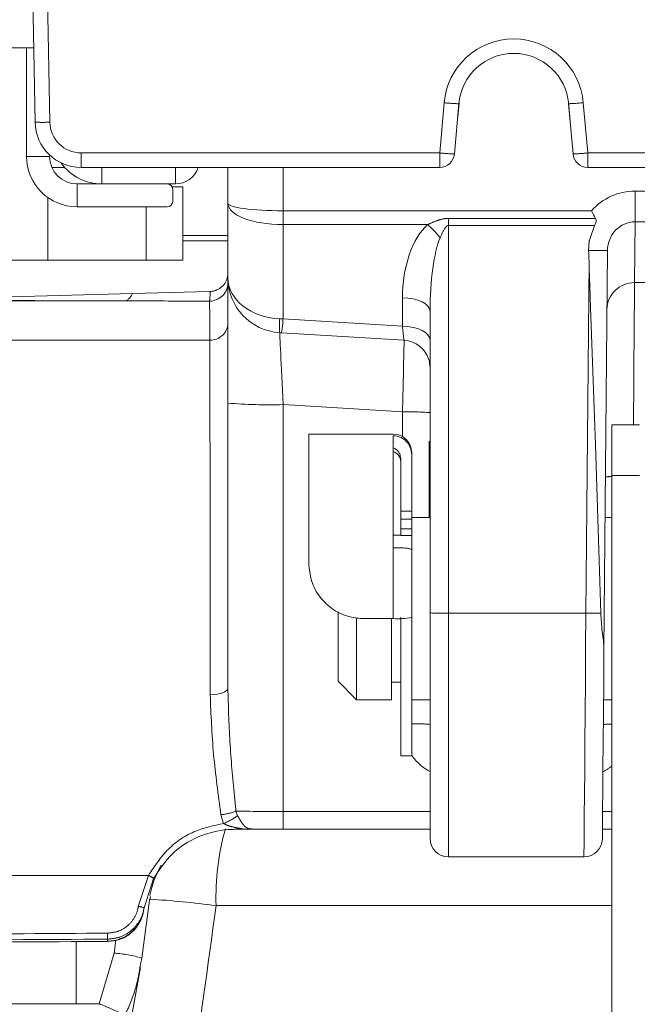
# Model space of a CAD drawing. Header units: millimetres. Extents: x 2 to 601, y 5 to 415.
# Tile 134 of 139: x 543.11 to 546.47, y 278.56 to 283.91. Entities that reach past the tile are written whole.
import ezdxf

# ---------------------------------------------------------------- set-up
doc = ezdxf.new("R2010")
doc.units = ezdxf.units.MM
doc.linetypes.add('PHANTOM', pattern=[12.7, 6.35, -1.27, 1.27, -1.27, 1.27, -1.27])

msp = doc.modelspace()

# ---------------------------------------------------------------- linework, layer by layer
at = {"color": 7, "linetype": 'Continuous', "lineweight": 15}
for p, q in [((543.1949, 283.3539), (543.1789, 284.2734)), ((542.9835, 283.7582), (543.1879, 283.7582)), ((543.1485, 283.7582), (543.1485, 283.1682)), ((545.4996, 283.4544), (545.4757, 283.1813)), ((545.5009, 283.4596), (545.494, 283.3813)), ((546.103, 283.3813), (546.0959, 283.4623)), ((546.1212, 283.1813), (546.0973, 283.4544)), ((545.494, 283.3813), (545.4923, 283.3702)), ((546.1047, 283.3702), (546.103, 283.3813)), ((543.355, 283.1082), (543.286, 283.1082)), ((545.396, 283.1082), (543.4449, 283.1082)), ((544.2436, 282.9124), (544.2436, 283.1082)), ((550.1521, 283.1082), (546.2009, 283.1082)), ((543.4235, 283.0182), (543.5585, 283.0182)), ((543.5585, 283.0182), (543.9585, 283.0182)), ((543.9395, 283.0032), (543.9985, 283.0032)), ((543.9435, 282.9232), (543.9435, 282.9882)), ((543.9985, 283.0032), (543.9985, 282.6032)), ((543.2635, 282.9446), (543.2635, 282.6032)), ((544.2436, 282.5089), (544.2436, 282.9124)), ((543.4235, 282.8932), (543.9135, 282.8932)), ((546.2101, 282.713), (546.2382, 282.7925)), ((544.2436, 282.7082), (543.9985, 282.7082)), ((546.206, 282.6569), (546.2089, 282.7058)), ((546.2089, 282.7058), (546.2099, 282.7116)), ((546.2099, 282.7116), (546.2101, 282.713)), ((546.3085, 282.656), (546.2895, 280.4846)), ((543.2635, 282.6032), (542.9241, 282.6032)), ((543.7985, 282.6032), (543.2635, 282.6032)), ((543.9985, 282.6032), (543.7985, 282.6032)), ((544.2436, 281.826), (544.2436, 282.5089)), ((544.1462, 282.4334), (543.7242, 282.4223)), ((544.1462, 282.4334), (544.1474, 282.4334)), ((543.7242, 282.4223), (542.6392, 282.3939)), ((545.3435, 280.6853), (545.3435, 282.3239)), ((545.2026, 282.1681), (544.5344, 282.2089)), ((545.3381, 282.058), (545.3337, 282.0687)), ((545.3435, 282.0184), (545.3407, 282.0433)), ((544.2436, 280.2762), (544.2436, 281.826)), ((546.483, 281.7082), (546.333, 281.7082)), ((546.333, 281.7082), (546.333, 281.432)), ((544.6893, 281.6576), (544.6835, 281.6569)), ((544.6835, 280.9562), (544.6835, 281.6569)), ((545.1435, 281.6582), (544.6893, 281.6582)), ((545.1435, 281.04), (545.1435, 281.6481)), ((545.1835, 281.2388), (545.1835, 281.5243)), ((545.2435, 281.5582), (545.2435, 281.5451)), ((545.2435, 281.2388), (545.2435, 281.5451)), ((546.333, 281.432), (546.333, 259.8818)), ((545.1835, 281.1948), (545.1835, 281.2388)), ((545.1835, 281.1948), (545.1835, 281.143)), ((545.2435, 281.2388), (545.2435, 281.1948)), ((545.3435, 281.2032), (545.2435, 281.2032)), ((545.2435, 281.1948), (545.2435, 281.1783)), ((546.333, 281.2032), (546.2958, 281.2032)), ((545.1835, 281.143), (545.1835, 281.1058)), ((545.2435, 281.1783), (545.2435, 281.0291)), ((545.1835, 281.1082), (545.1435, 281.1082)), ((545.1835, 281.1058), (545.2435, 281.1058)), ((545.2435, 281.0291), (545.2435, 280.6597)), ((544.8435, 280.6919), (544.8435, 280.4704)), ((544.9435, 280.6578), (544.9435, 280.4101)), ((545.1835, 279.9082), (545.1835, 280.6625)), ((545.2435, 279.9082), (545.2435, 280.6625)), ((545.3435, 279.4582), (545.3435, 280.6853)), ((544.9835, 280.654), (545.1435, 280.654)), ((545.1335, 280.654), (545.1335, 280.4101)), ((544.8435, 280.4704), (544.8435, 280.3132)), ((544.9435, 280.4101), (544.9435, 280.2132)), ((545.1335, 280.4101), (545.1335, 280.2132)), ((544.8435, 280.3132), (544.9435, 280.2132)), ((545.1335, 280.3082), (545.1835, 280.3082)), ((544.9435, 280.2132), (545.1335, 280.2132)), ((545.2435, 280.2132), (545.3435, 280.2132)), ((546.2872, 280.2132), (546.333, 280.2132)), ((545.1835, 279.9082), (545.2435, 279.9082)), ((545.3435, 279.5082), (544.6445, 279.5082)), ((546.333, 279.5082), (546.281, 279.5082)), ((545.4435, 279.3582), (546.1806, 279.3582)), ((543.8396, 279.2411), (543.7875, 279.0818)), ((543.7761, 278.808), (543.8171, 279.1237)), ((543.8186, 279.1234), (543.8227, 279.1436)), ((543.7863, 279.0735), (543.786, 279.0713)), ((543.4185, 278.5582), (543.4185, 278.8972)), ((543.7759, 278.8078), (543.7653, 278.7564)), ((543.7761, 278.808), (543.7759, 278.8078)), ((543.5902, 277.7672), (543.768, 278.7559)), ((543.4185, 278.5582), (542.3298, 278.5582)), ((543.5437, 278.5582), (543.4185, 278.5582))]:
    msp.add_line(p, q, dxfattribs=at)
at = {"color": 7, "linetype": 'PHANTOM', "lineweight": 0}
for p, q in [((543.2589, 284.2734), (543.2749, 283.3539)), ((545.396, 283.1868), (545.4199, 283.46)), ((546.177, 283.46), (546.2009, 283.1868)), ((545.494, 283.3813), (545.4932, 283.3811)), ((546.1038, 283.3811), (546.103, 283.3813)), ((543.4449, 283.1868), (545.396, 283.1868)), ((543.4449, 283.1868), (543.4449, 283.1082)), ((545.396, 283.1082), (545.396, 283.1868)), ((546.2009, 283.1868), (550.1521, 283.1868)), ((546.2009, 283.1868), (546.2009, 283.1082)), ((543.1485, 283.1682), (543.2735, 283.1682)), ((543.5585, 283.1082), (543.5585, 283.0182)), ((543.9585, 283.1082), (543.9585, 283.0182)), ((544.5436, 283.1082), (544.5436, 282.8722)), ((543.4235, 283.0182), (543.4235, 282.8932)), ((546.4585, 282.8122), (546.4585, 282.9796)), ((546.4585, 282.9796), (547.1784, 282.9796)), ((543.7985, 282.6032), (543.7985, 282.8932)), ((544.5436, 282.8722), (546.2208, 282.8722)), ((544.5436, 282.8722), (544.5436, 282.7972)), ((545.4435, 282.831), (546.2435, 282.831)), ((545.4435, 282.7925), (545.4435, 282.831)), ((546.4585, 282.8122), (546.4557, 282.4815)), ((547.1784, 282.8122), (546.4585, 282.8122)), ((545.3297, 282.7972), (544.5436, 282.7972)), ((544.5436, 282.7972), (544.5436, 282.2837)), ((545.4435, 282.7925), (545.4435, 280.6835)), ((546.2382, 282.7925), (545.4435, 282.7925)), ((543.9985, 282.7372), (544.2436, 282.7372)), ((546.2089, 282.7058), (546.209, 282.7116)), ((546.1913, 280.6835), (546.208, 282.5979)), ((546.4557, 282.4815), (547.1813, 282.4815)), ((542.5948, 282.382), (543.6862, 282.382)), ((545.1935, 282.2439), (545.1935, 282.3989)), ((544.5436, 282.2837), (545.1935, 282.2439)), ((542.8569, 282.1688), (544.1454, 282.1688)), ((545.1935, 281.7784), (544.5436, 281.8181)), ((544.5436, 281.8181), (544.5436, 279.6056)), ((545.1935, 281.6448), (545.1935, 281.7784)), ((545.3389, 281.2032), (545.3389, 281.6181)), ((546.483, 281.432), (546.333, 281.432)), ((545.1835, 281.2388), (545.2435, 281.2388)), ((545.2435, 281.1948), (545.1835, 281.1948)), ((545.1835, 281.143), (545.2435, 281.143)), ((545.1435, 280.654), (545.1435, 281.04)), ((545.4435, 280.6835), (546.1913, 280.6835)), ((545.4435, 280.6835), (545.4435, 279.3582)), ((544.22, 279.5397), (544.206, 279.5876)), ((544.2875, 279.6069), (544.2966, 279.5822)), ((544.5436, 279.6056), (545.3435, 279.6056)), ((544.5436, 279.6056), (544.5436, 279.5098)), ((546.2818, 279.6056), (546.333, 279.6056)), ((542.3864, 279.2576), (543.8116, 279.2576)), ((543.7564, 279.0888), (543.8116, 279.2576)), ((546.333, 279.0931), (544.1793, 279.0931)), ((543.5876, 278.8977), (543.588, 278.9007)), ((543.625, 278.8352), (543.6342, 278.9057)), ((543.5437, 278.5582), (543.625, 278.8352))]:
    msp.add_line(p, q, dxfattribs=at)
at = {"color": 7, "linetype": 'PHANTOM', "lineweight": 0, "flags": 128}
for points in [[(546.3085, 282.656), (546.3067, 282.656), (546.3013, 282.6561), (546.2926, 282.6562), (546.2806, 282.6563), (546.2656, 282.6564), (546.2479, 282.6565), (546.2279, 282.6567), (546.206, 282.6569)], [(546.4557, 282.4815), (546.4553, 282.44), (546.4549, 282.3744), (546.4542, 282.2862), (546.4534, 282.1775), (546.4524, 282.0508), (546.4513, 281.9089), (546.4502, 281.7553), (546.4498, 281.7082)], [(545.3435, 282.3239), (545.3406, 282.3386), (545.3321, 282.3526), (545.3182, 282.3656), (545.2996, 282.377), (545.2768, 282.3863), (545.2509, 282.3932), (545.2228, 282.3975), (545.1935, 282.3989)], [(545.3435, 282.1689), (545.3406, 282.1835), (545.3321, 282.1976), (545.3182, 282.2106), (545.2996, 282.2219), (545.2768, 282.2313), (545.2509, 282.2382), (545.2228, 282.2425), (545.1935, 282.2439)], [(545.3389, 281.6181), (545.3416, 281.6179), (545.3435, 281.6178)], [(546.1806, 279.3582), (546.1806, 279.3588), (546.1807, 279.3773), (546.1811, 279.4213), (546.1816, 279.4898), (546.1824, 279.5817), (546.1833, 279.6951), (546.1844, 279.8279), (546.1856, 279.9775), (546.1869, 280.1411), (546.1883, 280.3155), (546.1898, 280.4975), (546.1913, 280.6835)], [(544.2436, 280.2762), (544.2417, 280.2694), (544.2363, 280.2627), (544.2275, 280.2566), (544.2156, 280.2512), (544.201, 280.2467), (544.1844, 280.2433), (544.1662, 280.2411), (544.1473, 280.2402)]]:
    msp.add_lwpolyline(points, dxfattribs=at)
at = {"color": 7, "linetype": 'Continuous', "lineweight": 15, "flags": 128}
for points in [[(544.5344, 282.2089), (544.5313, 282.2091), (544.5283, 282.2093), (544.5252, 282.2095)], [(546.2895, 280.4846), (546.288, 280.3065), (546.2865, 280.137), (546.2851, 279.9799), (546.2839, 279.8386), (546.2828, 279.7161), (546.2819, 279.615), (546.2813, 279.5376), (546.2808, 279.4856), (546.2806, 279.4601), (546.2806, 279.4574)]]:
    msp.add_lwpolyline(points, dxfattribs=at)
at = {"color": 7, "linetype": 'PHANTOM', "lineweight": 0}
for centre, radius, start, end in [((545.7985, 283.4268), 0.38, 5, 175), ((545.5399, 284.6029), 1.1493, 264.0058, 267.9895), ((546.057, 284.6029), 1.1492, 272.0105, 275.9943), ((543.2349, 284.5), 1.1468, 268.0015, 271.9985), ((543.4449, 283.3568), 0.17, 181, 270), ((545.516, 284.3296), 1.1491, 264.0054, 267.9898), ((546.0809, 284.3296), 1.1491, 272.0102, 275.9946), ((545.0745, 282.4886), 0.4004, 36.1187, 50.4123), ((544.1436, 282.481), 0.1, 270.0733, 359.9773), ((546.4545, 282.3326), 0.1489, 89.5521, 179.0631), ((543.6611, 282.4437), 0.0667, 292.1548, 341.2755), ((544.9274, 282.2469), 0.4039, 174.6823, 185.3177), ((544.1366, 282.2956), 0.4071, 347.7086, 358.3177), ((544.1487, 282.2637), 0.095, 268.0055, 356.7607), ((706.4011, 278.1854), 161.2476, 178.584688, 178.723204), ((544.4686, 284.6892), 2.8721, 265.5057, 271.4953), ((545.231, 280.3426), 1.4362, 85.5061, 91.495), ((546.3286, 281.2159), 0.2107, 88.7919, 98.4145), ((545.4185, 282.0468), 1.3636, 266.8467, 271.0503), ((546.2296, 284.2774), 3.5942, 269.3895, 270.6711), ((545.2533, 278.9942), 1.0886, 85.2454, 90.5142), ((546.3296, 279.6933), 0.3874, 89.4906, 96.4601), ((544.1697, 279.9239), 0.3383, 276.1689, 290.3943), ((544.0723, 279.8958), 0.3855, 292.5149, 305.5706), ((545.605, 279.1333), 1.4263, 164.6321, 181.6144), ((543.7493, 279.1208), 0.1504, 53.0986, 65.4961), ((543.5686, 274.6478), 4.487, 82.1778, 86.8387), ((543.5888, 279.1), 0.1993, 269.7741, 352.367), ((543.7493, 278.985), 0.104, 68.4508, 86.0736), ((543.7965, 278.9367), 0.2086, 178.1905, 187.1217), ((544.282, 278.8093), 0.7, 171.6583, 172.5), ((543.5662, 278.0749), 0.7626, 74.0233, 85.5769)]:
    msp.add_arc(centre, radius, start, end, dxfattribs=at)
at = {"color": 7, "linetype": 'Continuous', "lineweight": 15}
for centre, radius, start, end in [((545.7985, 283.4282), 0.3, 5, 175), ((543.4449, 283.3582), 0.25, 181, 270), ((545.396, 283.1882), 0.08, 270, 355), ((546.2009, 283.1882), 0.08, 185, 270), ((543.4235, 283.1682), 0.275, 180, 270), ((543.4235, 283.1682), 0.15, 180, 270), ((543.5585, 283.2932), 0.275, 216.2165, 270), ((543.9585, 283.1482), 0.13, 270, 342.0798), ((543.9135, 282.9882), 0.03, 0, 90), ((543.9135, 282.9232), 0.03, 270, 0), ((544.5436, 282.5089), 0.3, 180, 266.5), ((545.1935, 282.0184), 0.15, 17.2425, 86.5), ((545.1435, 281.5582), 0.1, 0, 90), ((545.1252, 281.5078), 0.0583, 0.812, 71.6926), ((545.1684, 281.0959), 0.4426, 266.7726, 279.7662), ((545.4435, 279.4582), 0.1, 180, 270), ((546.1806, 279.4582), 0.1, 270.1385, 359.5), ((544.282, 279.0082), 0.5, 171.5431, 172.5)]:
    msp.add_arc(centre, radius, start, end, dxfattribs=at)
at = {"color": 7, "linetype": 'PHANTOM', "lineweight": 0}
for centre, major_axis, ratio, start_param, end_param in [((546.4585, 282.6547), (0.0028, 0.3249), 0.984807, 0.008594, 0.846131), ((544.5436, 282.9124), (0.3, 0), 0.133975, 3.141593, 4.712389), ((544.5436, 282.9124), (0.3, 0), 0.383975, 3.141593, 4.712389), ((546.4585, 282.6547), (0.0014, 0.1575), 0.952261, 0.008594, 1.570796), ((545.4435, 282.3989), (0, 0.4473), 0.558901, 0.47263, 1.570796), ((545.4435, 282.3239), (0, 0.4501), 0.222193, 0.47263, 1.570796), ((546.2085, 282.6646), (0.1, 0.0019), 0.469578, 1.548298, 1.557449), ((544.5436, 282.5089), (0.3, 0), 0.75, 3.141593, 4.651302), ((544.5436, 282.3587), (0.3, -0.0098), 0.249751, 4.659449, 4.720535), ((544.5436, 281.8076), (-0.0183, 0.4019), 0.001185, 4.738393, 6.283058), ((545.1935, 282.3189), (-0.0092, 0.1508), 0.034705, 2.089068, 3.137342), ((545.4435, 280.0829), (0, 0.2844), 0.879118, 2.214297, 2.730076), ((546.186, 280.0829), (0.0026, 0.2844), 0.87911, 3.553762, 3.780703), ((544.5436, 279.6082), (0.3, 0), 0.008726, 3.689967, 4.712389), ((546.2385, 273.3395), (53.0716, 0), 0.105109, 1.620731, 1.640566)]:
    msp.add_ellipse(centre, major_axis=major_axis, ratio=ratio, start_param=start_param, end_param=end_param, dxfattribs=at)
at = {"color": 7, "linetype": 'Continuous', "lineweight": 15}
for centre, major_axis, ratio, start_param, end_param in [((546.0643, 274.1581), (0.0809, 9.2618), 0.018354, 5.858852, 5.874598), ((544.3116, 279.0582), (0.446, -0.227), 0.998758, 3.078457, 3.43143), ((544.2436, 274.6925), (40.0136, 0), 0.105109, 1.587189, 1.613354)]:
    msp.add_ellipse(centre, major_axis=major_axis, ratio=ratio, start_param=start_param, end_param=end_param, dxfattribs=at)
for points, knots in [([(546.2435, 282.831), (546.236, 282.8443), (546.2284, 282.858), (546.2209, 282.8719), (546.2208, 282.8722)], [0, 0, 0, 0, 0.979678, 1, 1, 1, 1]), ([(546.2382, 282.7925), (546.2394, 282.7948), (546.243, 282.8018), (546.2464, 282.8121), (546.2468, 282.8232), (546.2446, 282.8284), (546.2435, 282.831)], [0, 0, 0, 0, 0.190147, 0.57918, 0.788894, 1, 1, 1, 1]), ([(546.209, 282.7116), (546.2091, 282.7118), (546.2095, 282.7123), (546.2099, 282.7127), (546.2101, 282.713)], [0, 0, 0, 0, 0.425024, 1, 1, 1, 1]), ([(546.2717, 280.6835), (546.2624, 280.9886), (546.245, 281.5598), (546.2209, 282.1982), (546.2101, 282.5313), (546.208, 282.5979)], [0, 0, 0, 0, 0.478363, 0.895675, 1, 1, 1, 1]), ([(544.1885, 282.444), (544.1981, 282.4501), (544.2172, 282.4622), (544.2361, 282.4909), (544.2428, 282.5155), (544.2435, 282.5298), (544.2436, 282.533), (544.2436, 282.5333)], [0, 0, 0, 0, 0.3037177, 0.6073138, 0.913899, 0.9901658, 1, 1, 1, 1]), ([(544.1885, 282.444), (544.181, 282.4408), (544.1674, 282.435), (544.1527, 282.4339), (544.1462, 282.4334)], [0, 0, 0, 0, 0.554748, 1, 1, 1, 1]), ([(544.1474, 282.4334), (544.1581, 282.4346), (544.1724, 282.4362), (544.1853, 282.4425), (544.1885, 282.444)], [0, 0, 0, 0, 0.746872, 1, 1, 1, 1]), ([(545.3367, 282.0628), (545.3375, 282.0604), (545.3409, 282.0487), (545.3433, 282.0334), (545.3435, 282.0208), (545.3435, 282.0185)], [0, 0, 0, 0, 0.179437, 0.849881, 1, 1, 1, 1]), ([(545.2435, 281.5451), (545.242, 281.5593), (545.2405, 281.5742), (545.2297, 281.5988), (545.2159, 281.6194), (545.1872, 281.64), (545.1615, 281.6476), (545.1469, 281.648), (545.1435, 281.6481)], [0, 0, 0, 0, 0.2663, 0.281333, 0.506768, 0.725045, 0.935883, 1, 1, 1, 1]), ([(545.1435, 281.5827), (545.1492, 281.5801), (545.161, 281.5746), (545.1742, 281.5593), (545.1822, 281.5419), (545.1831, 281.5297), (545.1835, 281.5243)], [0, 0, 0, 0, 0.249561, 0.513341, 0.786196, 1, 1, 1, 1]), ([(545.1435, 281.04), (545.1545, 281.0399), (545.1764, 281.0396), (545.2057, 281.0379), (545.2247, 281.0356), (545.2397, 281.0327), (545.2419, 281.0306), (545.2435, 281.0291)], [0, 0, 0, 0, 0.2056743, 0.4113818, 0.6197166, 0.7337988, 1, 1, 1, 1]), ([(544.6835, 280.9562), (544.6865, 280.9235), (544.6924, 280.858), (544.7413, 280.7682), (544.8145, 280.6997), (544.8994, 280.6603), (544.958, 280.6559), (544.9835, 280.654)], [0, 0, 0, 0, 0.211647, 0.423586, 0.630216, 0.838869, 1, 1, 1, 1]), ([(546.2895, 280.4846), (546.2895, 280.4855), (546.2895, 280.4863), (546.2895, 280.516), (546.279, 280.5789), (546.274, 280.65), (546.2717, 280.6835)], [0, 0, 0, 0, 0.014308, 0.014627, 0.535209, 1, 1, 1, 1]), ([(544.282, 279.5082), (544.2741, 279.5081), (544.2618, 279.508), (544.1937, 279.5037), (544.0787, 279.4749), (543.9328, 279.3827), (543.8707, 279.2883), (543.8396, 279.2411)], [0, 0, 0, 0, 0.043824, 0.068687, 0.378202, 0.689104, 1, 1, 1, 1]), ([(544.3376, 279.5082), (544.3334, 279.5082), (544.3153, 279.5082), (544.2969, 279.5082), (544.2825, 279.5082), (544.282, 279.5082)], [0, 0, 0, 0, 0.224662, 0.975504, 1, 1, 1, 1]), ([(544.6445, 279.5082), (544.6212, 279.5082), (544.5739, 279.5082), (544.5155, 279.5082), (544.4539, 279.5082), (544.4031, 279.5082), (544.3636, 279.5082), (544.3417, 279.5082), (544.3376, 279.5082)], [0, 0, 0, 0, 0.212754, 0.431611, 0.516467, 0.794112, 0.961771, 1, 1, 1, 1]), ([(544.5436, 279.5098), (544.5443, 279.5098), (544.5469, 279.5098), (544.5555, 279.5097), (544.5737, 279.5095), (544.6052, 279.5088), (544.6299, 279.5084), (544.6445, 279.5082)], [0, 0, 0, 0, 0.02188, 0.075779, 0.249593, 0.554864, 1, 1, 1, 1]), ([(543.5876, 278.8977), (543.6101, 278.9), (543.6552, 278.9044), (543.7151, 278.9389), (543.7605, 278.9895), (543.7806, 279.0374), (543.7851, 279.0654), (543.786, 279.0713)], [0, 0, 0, 0, 0.2342479, 0.4684937, 0.7027581, 0.9369917, 1, 1, 1, 1]), ([(543.5523, 278.5565), (543.55, 278.5573), (543.5472, 278.5582), (543.5443, 278.5582), (543.5437, 278.5582)], [0, 0, 0, 0, 0.805395, 1, 1, 1, 1]), ([(543.5523, 278.5565), (543.5677, 278.5497), (543.5985, 278.5362), (543.6393, 278.5188), (543.6706, 278.5059), (543.6827, 278.5015), (543.6858, 278.5005), (543.686, 278.5005)], [0, 0, 0, 0, 0.24483, 0.489643, 0.734786, 0.98822, 1, 1, 1, 1])]:
    msp.add_open_spline(points, degree=3, knots=knots, dxfattribs=at)
at = {"color": 7, "linetype": 'PHANTOM', "lineweight": 0}
for points, knots in [([(545.3297, 282.7972), (545.3471, 282.8049), (545.3756, 282.8174), (545.4143, 282.8293), (545.4351, 282.8305), (545.4435, 282.831)], [0, 0, 0, 0, 0.484086, 0.79082, 1, 1, 1, 1]), ([(545.4435, 282.7925), (545.442, 282.7923), (545.4386, 282.7919), (545.4312, 282.7867), (545.4153, 282.765), (545.4056, 282.7424), (545.398, 282.7246)], [0, 0, 0, 0, 0.051831, 0.120355, 0.309198, 1, 1, 1, 1]), ([(544.1437, 282.381), (544.1446, 282.3871), (544.1458, 282.3958), (544.147, 282.4246), (544.1474, 282.4334)], [0, 0, 0, 0, 0.695757, 1, 1, 1, 1]), ([(543.6862, 282.382), (543.5908, 282.3822), (543.3848, 282.3828), (543.1056, 282.3837), (542.873, 282.3846), (542.7183, 282.3853), (542.638, 282.3859), (542.6062, 282.3861)], [0, 0, 0, 0, 0.262335, 0.566373, 0.771138, 0.909253, 1, 1, 1, 1]), ([(544.1437, 282.381), (544.0943, 282.3812), (543.9417, 282.3815), (543.7893, 282.3818), (543.6862, 282.382)], [0, 0, 0, 0, 0.323758, 1, 1, 1, 1]), ([(544.1454, 282.1688), (544.1452, 282.2143), (544.1448, 282.3068), (544.1442, 282.3658), (544.1438, 282.3773), (544.1437, 282.381)], [0, 0, 0, 0, 0.395552, 0.802575, 1, 1, 1, 1]), ([(544.1473, 280.2402), (544.1472, 280.3643), (544.1471, 280.613), (544.1469, 280.9603), (544.1466, 281.2837), (544.1463, 281.5765), (544.146, 281.8366), (544.1457, 282.0227), (544.1455, 282.1262), (544.1454, 282.1624), (544.1454, 282.1688)], [0, 0, 0, 0, 0.15136, 0.303202, 0.454562, 0.605919, 0.75776, 0.909118, 0.984069, 1, 1, 1, 1]), ([(544.206, 279.5876), (544.1909, 279.6974), (544.1604, 279.9183), (544.1517, 280.1325), (544.1473, 280.2402)], [0, 0, 0, 0, 0.497177, 1, 1, 1, 1]), ([(544.2436, 280.2762), (544.2461, 280.1794), (544.2511, 279.9851), (544.2726, 279.7608), (544.2849, 279.6341), (544.2875, 279.6069)], [0, 0, 0, 0, 0.4380006, 0.8789888, 1, 1, 1, 1]), ([(543.8116, 279.2576), (543.8446, 279.3079), (543.9104, 279.4082), (544.0588, 279.5061), (544.1687, 279.529), (544.22, 279.5397)], [0, 0, 0, 0, 0.348511, 0.696166, 1, 1, 1, 1]), ([(544.3376, 279.5082), (544.3326, 279.509), (544.3202, 279.5111), (544.2956, 279.5153), (544.2676, 279.5212), (544.2404, 279.5293), (544.2262, 279.5365), (544.22, 279.5397)], [0, 0, 0, 0, 0.122565, 0.306424, 0.612781, 0.829934, 1, 1, 1, 1]), ([(544.2966, 279.5822), (544.2997, 279.5767), (544.3039, 279.5692), (544.3124, 279.5545), (544.3227, 279.5382), (544.3342, 279.5245), (544.3443, 279.5171), (544.351, 279.5141), (544.3566, 279.5123), (544.3608, 279.5114), (544.3682, 279.5103), (544.3782, 279.5095), (544.387, 279.5091), (544.3921, 279.509), (544.3924, 279.509), (544.3925, 279.509), (544.4294, 279.5091), (544.4773, 279.508), (544.5317, 279.5095), (544.5436, 279.5098)], [0, 0, 0, 0, 0.0622366, 0.083431, 0.1632915, 0.2516465, 0.294623, 0.3204675, 0.3310658, 0.352333, 0.3603854, 0.4059758, 0.460844, 0.4643905, 0.4652836, 0.4655043, 0.465558, 0.8836331, 1, 1, 1, 1]), ([(543.5879, 278.9433), (543.6071, 278.9453), (543.6455, 278.9493), (543.6966, 278.9788), (543.7352, 279.0222), (543.7518, 279.0621), (543.7557, 279.0848), (543.7564, 279.0888)], [0, 0, 0, 0, 0.2375764, 0.4751256, 0.7125437, 0.9495377, 1, 1, 1, 1]), ([(543.7875, 279.0818), (543.7867, 279.0771), (543.7821, 279.0503), (543.7626, 279.0034), (543.7172, 278.9525), (543.6571, 278.9178), (543.612, 278.9132), (543.5895, 278.9109)], [0, 0, 0, 0, 0.050493, 0.287595, 0.525034, 0.762524, 1, 1, 1, 1]), ([(544.1793, 279.0931), (544.1339, 278.7632), (544.0318, 278.0209), (543.9298, 277.2785), (543.8732, 276.866)], [0, 0, 0, 0, 0.444381, 1, 1, 1, 1]), ([(542.5366, 278.9367), (542.5856, 278.9371), (542.9358, 278.9396), (543.2864, 278.9416), (543.5879, 278.9433)], [0, 0, 0, 0, 0.139909, 1, 1, 1, 1]), ([(543.7653, 278.7564), (543.7592, 278.7215), (543.7437, 278.633), (543.7077, 278.5505), (543.686, 278.5005)], [0, 0, 0, 0, 0.39495, 1, 1, 1, 1])]:
    msp.add_open_spline(points, degree=3, knots=knots, dxfattribs=at)

doc.saveas('drawing.dxf')
